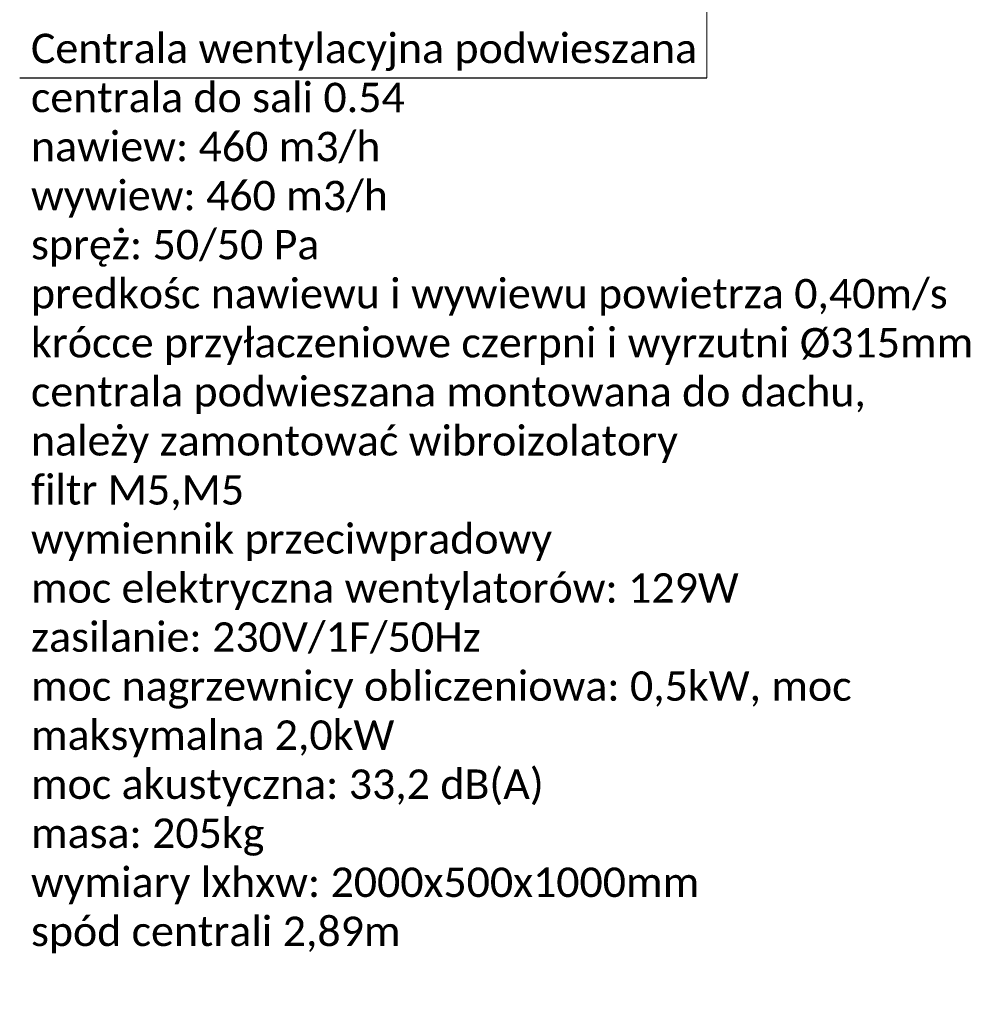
# Model space of a CAD drawing. Header units: millimetres. Extents: x -40063 to 512011, y 350190 to 687060.
# Tile 148 of 256: x 156706 to 162466, y 595060 to 601083. Entities that reach past the tile are written whole.
import ezdxf

# ---------------------------------------------------------------- set-up
doc = ezdxf.new("R2010")
doc.units = ezdxf.units.MM
doc.layers.add('_IS_WM_OPIS', color=7, linetype='Continuous', lineweight=9)
doc.layers.add('IS_WM_OPIS', color=7, linetype='Continuous')
doc.styles.get("Standard").update_dxf_attribs({"font": 'arial.ttf'})

msp = doc.modelspace()

# ---------------------------------------------------------------- linework, layer by layer
at = {"layer": '_IS_WM_OPIS', "color": 7}
msp.add_lwpolyline([(160908.50408, 600727.27279), (160920.42952, 606181.79943)], dxfattribs=at)
at = {"layer": 'IS_WM_OPIS', "color": 6}
msp.add_lwpolyline([(156706.16302, 600727.27279), (160908.50408, 600727.27279)], dxfattribs=at)

# ---------------------------------------------------------------- texts
at = {"layer": 'IS_WM_OPIS', "insert": (156775.13742, 600997.36737), "char_height": 179.9999966, "width": 5935.9201341, "attachment_point": 1, "rotation": 0.000000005}
msp.add_mtext('\\fCalibri|b0|i0|c238;Centrala wentylacyjna podwieszana\\Pcentrala do sali 0.54\\Pnawiew: 460 m3/h\\Pwywiew: 460 m3/h\\Pspręż: 50/50 Pa\\Ppredkośc nawiewu i wywiewu powietrza 0,40m/s\\Pkrócce przyłaczeniowe czerpni i wyrzutni %%C315mm\\Pcentrala podwieszana montowana do dachu,\\Pnależy zamontować wibroizolatory\\Pfiltr M5,M5\\Pwymiennik przeciwpradowy\\Pmoc elektryczna wentylatorów: 129W\\Pzasilanie: 230V/1F/50Hz\\Pmoc nagrzewnicy obliczeniowa: 0,5kW, moc maksymalna 2,0kW\\Pmoc akustyczna: 33,2 dB(A)\\Pmasa: 205kg \\Pwymiary lxhxw: 2000x500x1000mm\\Pspód centrali 2,89m\\P\\P', dxfattribs=at)

doc.saveas('drawing.dxf')
